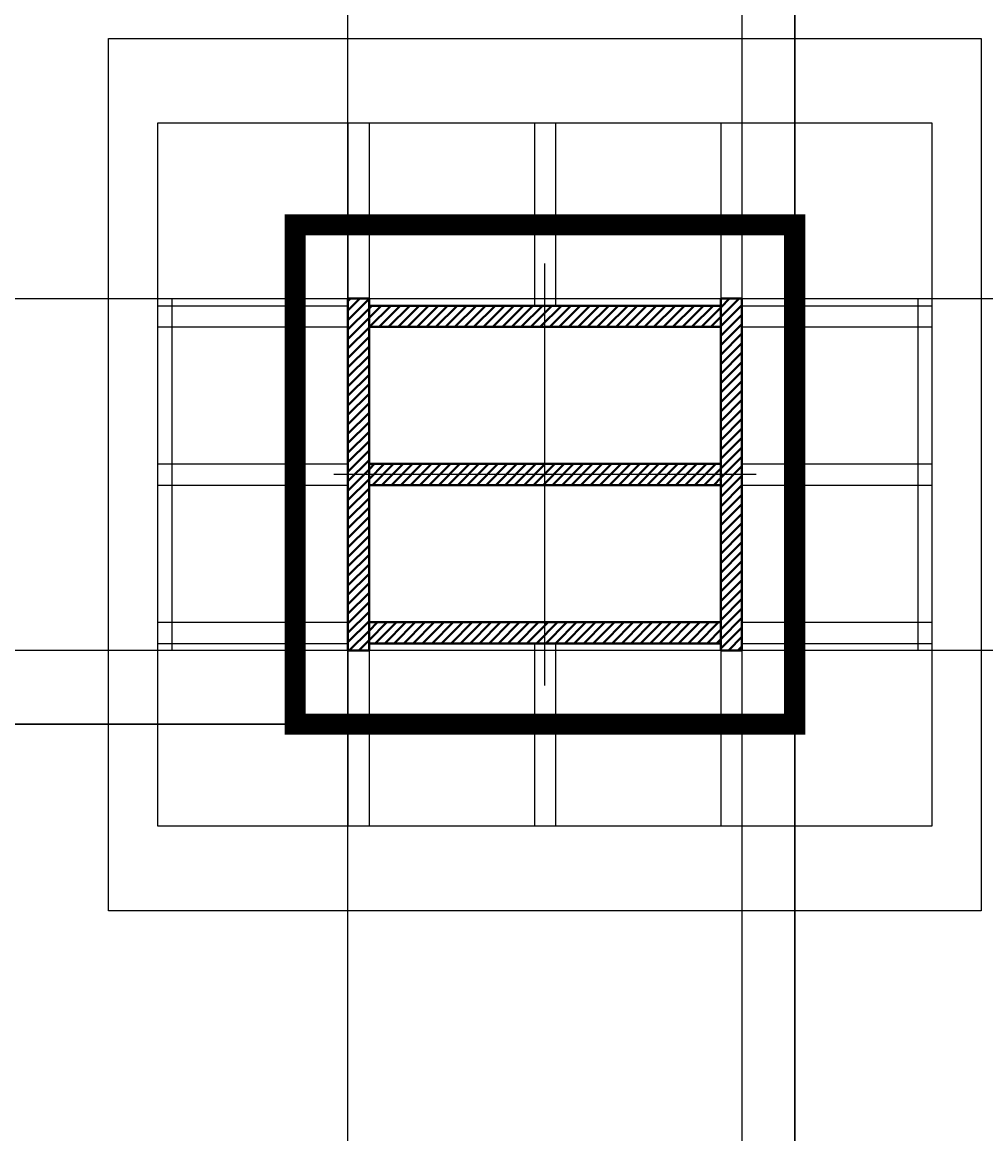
# Model space of a CAD drawing. Header units: centimetres. Extents: x -149939 to 48626, y -46000 to 152985.
# Tile 125 of 256: x -23283 to -21913, y 40063 to 41643. Entities that reach past the tile are written whole.
import ezdxf

# ---------------------------------------------------------------- set-up
doc = ezdxf.new("R2010")
doc.units = ezdxf.units.CM
doc.header["$LTSCALE"] = 50
doc.header["$PDMODE"] = 35
doc.header["$PDSIZE"] = 0.1
for name, pattern in [('Kondygnacja  -0_5$0$HIDDEN', [9.525, 6.35, -3.175]), ('Kondygnacja  -0_5$0$HIDDEN2', [4.7625, 3.175, -1.5875]), ('Osie rzutów$0$DASHDOT2', [12.7, 6.35, -3.175, 0, -3.175])]:
    doc.linetypes.add(name, pattern=pattern)
doc.layers.get('0').update_dxf_attribs({"color": 8})
doc.layers.get('DEFPOINTS').update_dxf_attribs({"color": 8})
for name, color, linetype in [('IS_zmiany 2024', 1, 'Continuous'), ('Kondygnacja  -0_5$0$ARCH_KONSTR_POWYŻEJ RZUTU', 8, 'Kondygnacja  -0_5$0$HIDDEN'), ('Kondygnacja  -0_5$0$ARCH_KONSTR_POWYŻEJ RZUTU_IST', 8, 'Kondygnacja  -0_5$0$HIDDEN2'), ('Kondygnacja  -0_5$0$ARCH_KONSTRUKCJA_NIEWIDOCZNA', 8, 'Continuous'), ('Kondygnacja  -0_5$0$ARCH_OKŁADZINA', 8, 'Continuous'), ('Kondygnacja  -0_5$0$ARCH_SŁUPY', 8, 'Continuous'), ('Osie rzutów$0$ARCH_INFO_OSIE_IST', 8, 'Osie rzutów$0$DASHDOT2'), ('Osie rzutów$0$ARCH_INFO_OSIE_OPISY_IST', 8, 'Continuous')]:
    doc.layers.add(name, color=color, linetype=linetype)
doc.layers.add('Kondygnacja  -0_5$0$ARCH_INFO_WYMIARY', color=8, linetype='Continuous', lineweight=9)
doc.styles.add('Kondygnacja  -0_5$0$Romans', font='Romans.shx', dxfattribs={"width": 0.7})
doc.dimstyles.new('Kondygnacja  -0_5$0$Wymiary 1-100', dxfattribs={"dimtxt": 12, "dimasz": 10, "dimexe": 5, "dimexo": 0, "dimgap": 4, "dimtad": 1, "dimrnd": 0.5, "dimzin": 12, "dimdsep": 46, "dimtxsty": 'Kondygnacja  -0_5$0$Romans', "dimblk": 'Kondygnacja  -0_5$0$_Oblique', "dimcen": 10, "dimdle": 10, "dimclrt": 55, "dimazin": 0, "dimtfac": 1, "dimtmove": 1, "dimatfit": 3, "dimfxl": 8, "dimfxlon": 1, "dimtolj": 1, "dimtzin": 0, "dimarcsym": 0})
pattern_1 = [(45, (-1133.3117, -3177.9858), (-0.6735192, 0.6735192), [])]

# ---------------------------------------------------------------- blocks, each defined once
blk = doc.blocks.new('Osie rzutów')
at = {"layer": 'Osie rzutów$0$ARCH_INFO_OSIE_IST', "ltscale": 10}
for p, q in [((9860, 12510), (9860, 4623.26)), ((9860, 8570), (9860, 8630)), ((4436.04, 8600), (15156.54, 8600)), ((9890, 8600), (9830, 8600))]:
    blk.add_line(p, q, dxfattribs=at)
blk = doc.blocks.new('Kondygnacja  -0_5$0$słup_kwadrat')
at = {"layer": 'Kondygnacja  -0_5$0$ARCH_SŁUPY', "lineweight": 40}
h = blk.add_hatch(dxfattribs=at)
h.set_pattern_fill('ANSI31', color=256, scale=0.3, style=0)
h.set_pattern_definition(pattern_1)
h.paths.add_polyline_path([(36, 34), (39, 34), (39, 84), (36, 84)])
h = blk.add_hatch(dxfattribs=at)
h.set_pattern_fill('ANSI31', color=256, scale=0.3, style=0)
h.set_pattern_definition(pattern_1)
h.paths.add_polyline_path([(89, 34), (92, 34), (92, 84), (89, 84)])
h = blk.add_hatch(dxfattribs=at)
h.set_pattern_fill('ANSI31', color=256, scale=0.3, style=0)
h.set_pattern_definition(pattern_1)
h.paths.add_polyline_path([(89, 80), (89, 83), (39, 83), (39, 80)])
h = blk.add_hatch(dxfattribs=at)
h.set_pattern_fill('ANSI31', color=256, scale=0.3, style=0)
h.set_pattern_definition(pattern_1)
h.paths.add_polyline_path([(89, 57.5), (89, 60.5), (39, 60.5), (39, 57.5)])
h = blk.add_hatch(dxfattribs=at)
h.set_pattern_fill('ANSI31', color=256, scale=0.3, style=0)
h.set_pattern_definition(pattern_1)
h.paths.add_polyline_path([(89, 35), (89, 38), (39, 38), (39, 35)])
at = {"layer": 'Kondygnacja  -0_5$0$ARCH_KONSTRUKCJA_NIEWIDOCZNA'}
blk.add_lwpolyline([(119, 109), (119, 9), (9, 9), (9, 109)], close=True, dxfattribs=at)
for points in [[(36, 109), (36, 84)], [(39, 109), (39, 84)], [(62.5, 109), (62.5, 83)], [(65.5, 109), (65.5, 83)], [(89, 109), (89, 84)], [(92, 109), (92, 84)], [(9, 83), (36, 83)], [(92, 83), (119, 83)], [(9, 80), (36, 80)], [(92, 80), (119, 80)], [(9, 60.5), (36, 60.5)], [(92, 60.5), (119, 60.5)], [(9, 57.5), (36, 57.5)], [(92, 57.5), (119, 57.5)], [(9, 38), (36, 38)], [(92, 38), (119, 38)], [(9, 35), (36, 35)], [(62.5, 35), (62.5, 9)], [(65.49, 35), (65.49, 9)], [(92, 35), (119, 35)], [(36, 34), (36, 9)], [(39, 34), (39, 9)], [(89, 34), (89, 9)], [(92, 34), (92, 9)]]:
    blk.add_lwpolyline(points, dxfattribs=at)
at = {"layer": 'Kondygnacja  -0_5$0$ARCH_OKŁADZINA'}
blk.add_lwpolyline([(2, 121), (126, 121), (126, -3), (2, -3)], close=True, dxfattribs=at)
at = {"layer": 'Kondygnacja  -0_5$0$ARCH_SŁUPY', "lineweight": 40}
for p, q in [((39, 60.5), (89, 60.5)), ((89, 57.5), (39, 57.5))]:
    blk.add_line(p, q, dxfattribs=at)
at = {"layer": 'Kondygnacja  -0_5$0$ARCH_SŁUPY', "lineweight": 50, "const_width": 3}
blk.add_lwpolyline([(28.5, 94.5), (99.5, 94.5), (99.5, 23.5), (28.5, 23.5)], close=True, dxfattribs=at)
at = {"layer": 'Kondygnacja  -0_5$0$ARCH_SŁUPY', "lineweight": 40}
for points in [[(36, 84), (39, 84), (39, 34), (36, 34)], [(89, 84), (92, 84), (92, 34), (89, 34)]]:
    blk.add_lwpolyline(points, close=True, dxfattribs=at)
for points in [[(89, 83), (39, 83)], [(39, 80), (89, 80)], [(89, 38), (39, 38)], [(39, 35), (89, 35)]]:
    blk.add_lwpolyline(points, dxfattribs=at)
blk = doc.blocks.new('Kondygnacja  -0_5$0$konstrukcja istniejąca -0.5')
at = {"layer": 'Kondygnacja  -0_5$0$ARCH_KONSTR_POWYŻEJ RZUTU_IST', "ltscale": 10}
for points in [[(9832, 8625), (9832, 9775)], [(9888, 9775), (9888, 8625)], [(9938, 8575), (9782, 8575), (9782, 8625), (9938, 8625), (9938, 8575)], [(9832, 7425), (9832, 8575)], [(9888, 8575), (9888, 7425)]]:
    blk.add_lwpolyline(points, dxfattribs=at)
at = {"layer": 'Kondygnacja  -0_5$0$ARCH_KONSTR_POWYŻEJ RZUTU_IST', "ltscale": 10, "elevation": 0}
for points in [[(9807, 8625), (9807, 8575)], [(9913, 8625), (9913, 8575)]]:
    blk.add_lwpolyline(points, dxfattribs=at)
blk = doc.blocks.new('Kondygnacja  -0_5$0$_Oblique')
at = {"color": 0, "linetype": 'ByBlock', "lineweight": -2}
blk.add_line((-0.5, -0.5), (0.5, 0.5), dxfattribs=at)
blk = doc.blocks.new('*D212')
at = {"layer": 'DEFPOINTS', "color": 0}
for p in [(-30586.3, 81900), (-30681.1, 12489.5), (9064, 12489.5)]:
    blk.add_point(p, dxfattribs=at)
at = {"layer": 'Kondygnacja  -0_5$0$ARCH_INFO_WYMIARY', "color": 0, "lineweight": -2}
for p, q in [((-30681.1, 81910), (-30681.1, 12479.5)), ((-30673.1, 81900), (-30686.1, 81900)), ((-30673.1, 12489.5), (-30686.1, 12489.5))]:
    blk.add_line(p, q, dxfattribs=at)
at = {"layer": 'Kondygnacja  -0_5$0$ARCH_INFO_WYMIARY', "color": 0, "linetype": 'ByBlock', "lineweight": -2, "xscale": 10, "yscale": 10, "zscale": 10}
for p, rotation in [((-30681.1, 81900), 90), ((-30681.1, 12489.5), 270)]:
    blk.add_blockref('Kondygnacja  -0_5$0$_Oblique', p, dxfattribs=dict(at, rotation=rotation))
at = {"layer": 'Kondygnacja  -0_5$0$ARCH_INFO_WYMIARY', "color": 55, "insert": (-30691.1, 47194.8), "char_height": 12, "attachment_point": 5, "rotation": 90, "style": 'Kondygnacja  -0_5$0$Romans'}
blk.add_mtext('\\A1;69410.5', dxfattribs=at)

msp = doc.modelspace()

# ---------------------------------------------------------------- linework, layer by layer
at = {"layer": 'IS_zmiany 2024', "color": 30, "lineweight": 30}
for points in [[(-47160, 52985), (-22185, 52985), (-22185, 40645), (-47160, 40645)], [(-47160, 40645), (-22185, 40645), (-22185, 28995), (-47160, 28975)]]:
    msp.add_lwpolyline(points, close=True, dxfattribs=at)

# ---------------------------------------------------------------- block references
at = {"layer": 'Kondygnacja  -0_5$0$ARCH_KONSTR_POWYŻEJ RZUTU', "xscale": 10, "yscale": 10, "zscale": 10}
msp.add_blockref('Kondygnacja  -0_5$0$konstrukcja istniejąca -0.5', (-121140, -45000), dxfattribs=at)
at = {"layer": 'Kondygnacja  -0_5$0$ARCH_SŁUPY', "xscale": 10, "yscale": 10, "zscale": 10}
msp.add_blockref('Kondygnacja  -0_5$0$słup_kwadrat', (-23180, 40410), dxfattribs=at)
at = {"layer": 'Osie rzutów$0$ARCH_INFO_OSIE_OPISY_IST', "color": 30, "xscale": 10, "yscale": 10, "zscale": 10}
msp.add_blockref('Osie rzutów', (-121140, -45000), dxfattribs=at)

# ---------------------------------------------------------------- dimensions: what is measured, and where the dimension line sits
at = {"layer": 'Kondygnacja  -0_5$0$ARCH_INFO_WYMIARY'}
dim = msp.add_linear_dim(base=(-30681.114, 12489.5), p1=(-30586.301, 81900), p2=(9064, 12489.5), angle=90, dimstyle='Kondygnacja  -0_5$0$Wymiary 1-100', dxfattribs=at)
dim.commit()
dim.dimension.update_dxf_attribs({"geometry": '*D212', "text_midpoint": (-30691.114, 47194.75)})

doc.saveas('drawing.dxf')
